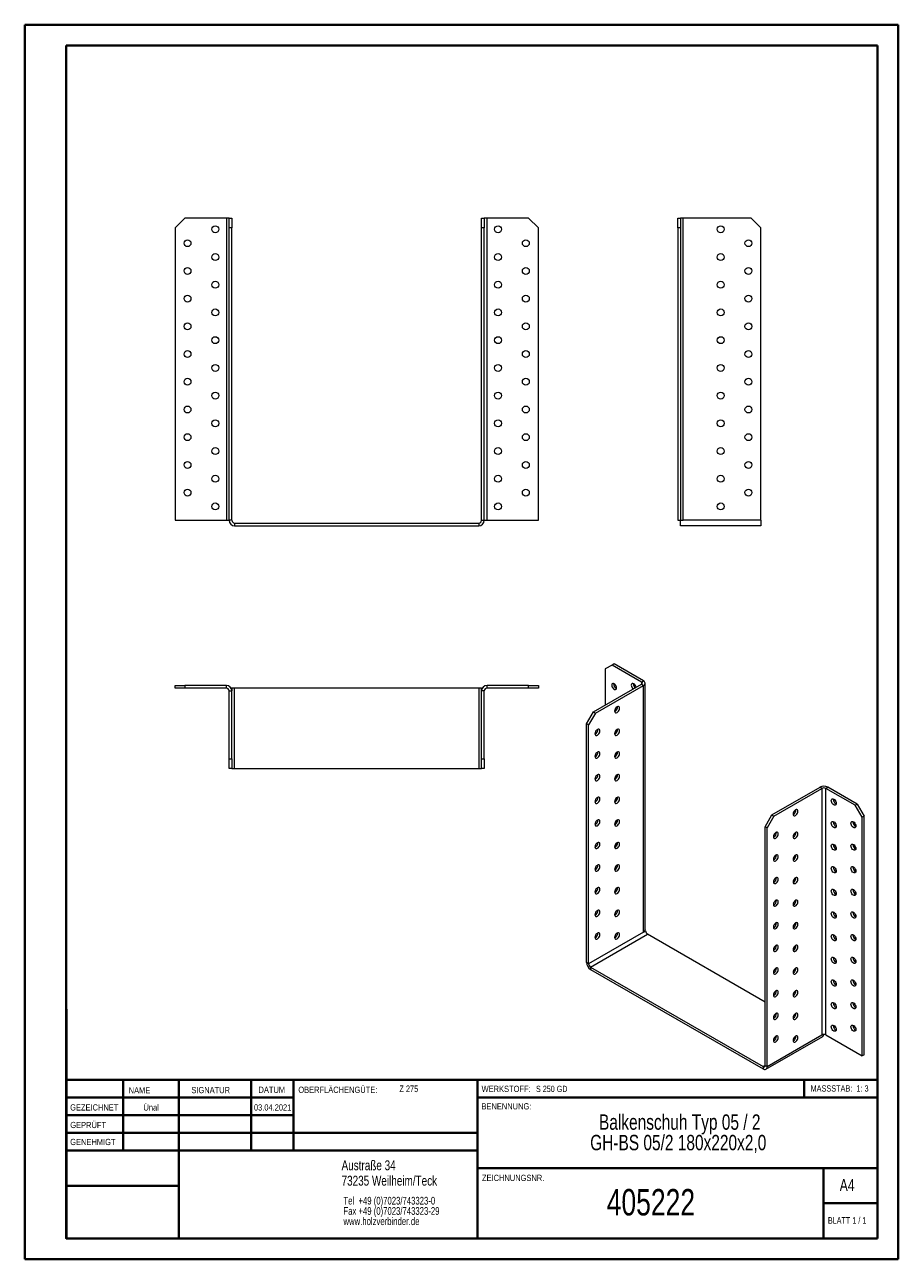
# Model space of a CAD drawing. Header units: millimetres. Extents: x 0 to 210, y 0 to 297.
import ezdxf

# ---------------------------------------------------------------- set-up
doc = ezdxf.new("R2010")
doc.units = ezdxf.units.MM
doc.styles.add('SLDTEXTSTYLE0', font='TXT', dxfattribs={"width": 0.75})
doc.styles.add('SLDTEXTSTYLE1', font='TXT', dxfattribs={"width": 0.681818})
doc.styles.add('SLDTEXTSTYLE2', font='TXT', dxfattribs={"width": 0.7})
doc.styles.add('SLDTEXTSTYLE3', font='TXT', dxfattribs={"width": 0.6875})

# ---------------------------------------------------------------- blocks, each defined once
blk = doc.blocks.new('SW_NOTE_0')
at = {"color": 0, "linetype": 'Continuous', "lineweight": 0, "char_height": 1.8521, "attachment_point": 1, "style": 'SLDTEXTSTYLE0'}
for s, insert in [('Tel  +49 (0)7023/743323-0', (0, 2.39)), ('Fax +49 (0)7023/743323-29', (0, -0.08)), ('www.holzverbinder.de', (0, -2.55))]:
    blk.add_mtext(s, dxfattribs=dict(at, insert=insert))
blk = doc.blocks.new('SW_NOTE_1')
at = {"color": 0, "linetype": 'Continuous', "lineweight": 0, "char_height": 3.7042, "attachment_point": 2, "style": 'SLDTEXTSTYLE0'}
for s, insert in [('Balkenschuh Typ 05 / 2', (26.74, 4.77)), ('GH-BS 05/2 180x220x2,0', (26.38, -0.16))]:
    blk.add_mtext(s, dxfattribs=dict(at, insert=insert))

msp = doc.modelspace()

# ---------------------------------------------------------------- linework, layer by layer
at = {"color": 7, "linetype": 'Continuous', "lineweight": 40}
for p, q in [((0.08, 0.21), (0.08, 297.21)), ((0.08, 297.21), (210.08, 297.21)), ((210.08, 0.21), (210.08, 297.21)), ((210.08, 292.21), (210.08, 297.21)), ((10.08, 292.21), (205.08, 292.21)), ((10.08, 5.21), (10.08, 292.21)), ((205.08, 5.21), (205.08, 292.21)), ((10.11, 60.37), (10.11, 5.12)), ((205.08, 43.37), (10.11, 43.37)), ((23.71, 43.37), (23.71, 26.37)), ((37.1, 43.37), (37.1, 5.12)), ((54.51, 43.37), (54.51, 26.37)), ((64.71, 26.37), (64.71, 43.37)), ((108.91, 43.37), (108.91, 5.12)), ((187.47, 39.12), (187.47, 43.37)), ((64.71, 39.1), (10.11, 39.1)), ((205.08, 39.12), (108.91, 39.12)), ((64.71, 34.87), (10.11, 34.87)), ((108.91, 30.62), (10.11, 30.62)), ((108.91, 26.37), (10.11, 26.37)), ((108.91, 22.12), (205.08, 22.12)), ((192.08, 5.21), (192.08, 22.21)), ((37.1, 17.87), (10.11, 17.87)), ((10.11, 13.71), (10.08, 13.71)), ((205.08, 13.71), (192.08, 13.71)), ((10.11, 9.46), (10.08, 9.46)), ((10.08, 5.21), (205.08, 5.21)), ((205.08, 5.21), (180.99, 5.21)), ((0.08, 0.21), (210.08, 0.21))]:
    msp.add_line(p, q, dxfattribs=at)
at = {"color": 7, "linetype": 'Continuous', "lineweight": 15}
for p, q in [((38.55, 250.65), (36.22, 248.32)), ((48.55, 250.65), (38.55, 250.65)), ((48.55, 250.65), (48.55, 177.99)), ((49.22, 250.65), (48.55, 250.65)), ((49.22, 250.65), (49.88, 250.65)), ((49.22, 248.32), (49.22, 250.65)), ((49.88, 250.65), (49.88, 248.32)), ((109.88, 250.65), (110.55, 250.65)), ((109.88, 248.32), (109.88, 250.65)), ((110.55, 250.65), (110.55, 248.32)), ((111.22, 250.65), (110.55, 250.65)), ((111.22, 177.99), (111.22, 250.65)), ((121.22, 250.65), (111.22, 250.65)), ((123.55, 248.32), (121.22, 250.65)), ((157.06, 250.65), (157.73, 250.65)), ((157.06, 248.32), (157.06, 250.65)), ((157.73, 250.65), (157.73, 248.32)), ((158.39, 250.65), (157.73, 250.65)), ((158.39, 177.99), (158.39, 250.65)), ((174.73, 250.65), (158.39, 250.65)), ((177.06, 248.32), (174.73, 250.65)), ((36.22, 248.32), (36.22, 177.99)), ((49.88, 248.32), (49.22, 248.32)), ((49.22, 177.99), (49.22, 248.32)), ((49.88, 177.99), (49.88, 248.32)), ((109.88, 177.99), (109.88, 248.32)), ((110.55, 248.32), (109.88, 248.32)), ((110.55, 177.99), (110.55, 248.32)), ((123.55, 177.99), (123.55, 248.32)), ((157.06, 248.32), (157.06, 177.99)), ((157.73, 248.32), (157.06, 248.32)), ((157.73, 248.32), (157.73, 177.99)), ((177.06, 177.99), (177.06, 248.32)), ((36.22, 177.99), (48.55, 177.99)), ((48.55, 177.99), (49.22, 177.99)), ((49.88, 177.99), (49.22, 177.99)), ((50.55, 177.32), (50.55, 176.65)), ((50.55, 177.32), (109.22, 177.32)), ((50.55, 176.65), (109.22, 176.65)), ((109.22, 177.32), (109.22, 176.65)), ((109.88, 177.99), (110.55, 177.99)), ((110.55, 177.99), (111.22, 177.99)), ((111.22, 177.99), (123.55, 177.99)), ((157.06, 177.99), (157.73, 177.99)), ((157.73, 177.99), (158.39, 177.99)), ((157.73, 176.65), (157.73, 177.99)), ((177.06, 176.65), (157.73, 176.65)), ((177.06, 177.99), (158.39, 177.99)), ((177.06, 177.99), (177.06, 176.65)), ((141.29, 143.17), (139.64, 142.22)), ((141.76, 143.45), (141.29, 143.17)), ((148.36, 139.09), (141.29, 143.17)), ((148.84, 139.37), (141.76, 143.45)), ((139.64, 142.22), (139.64, 133.51)), ((36.22, 137.6), (36.22, 138.27)), ((36.22, 138.27), (38.55, 138.27)), ((38.55, 137.6), (36.22, 137.6)), ((38.55, 138.27), (38.55, 137.6)), ((48.55, 138.27), (38.55, 138.27)), ((48.55, 137.6), (38.55, 137.6)), ((48.55, 137.6), (48.55, 138.27)), ((49.22, 136.94), (49.88, 136.94)), ((49.22, 120.6), (49.22, 136.94)), ((49.88, 137.6), (49.7, 137.6)), ((49.88, 137.6), (49.88, 136.94)), ((50.55, 137.6), (49.88, 137.6)), ((49.88, 120.6), (49.88, 136.94)), ((50.55, 118.27), (50.55, 137.6)), ((109.22, 137.6), (50.55, 137.6)), ((109.88, 137.6), (109.22, 137.6)), ((109.22, 137.6), (109.22, 118.27)), ((109.88, 137.6), (110.06, 137.6)), ((109.88, 136.94), (109.88, 137.6)), ((110.55, 136.94), (109.88, 136.94)), ((109.88, 120.6), (109.88, 136.94)), ((110.55, 120.6), (110.55, 136.94)), ((111.22, 137.6), (111.22, 138.27)), ((121.22, 138.27), (111.22, 138.27)), ((121.22, 137.6), (111.22, 137.6)), ((121.22, 137.6), (121.22, 138.27)), ((121.22, 138.27), (123.55, 138.27)), ((123.55, 137.6), (121.22, 137.6)), ((123.55, 138.27), (123.55, 137.6)), ((136.81, 131.88), (148.36, 138.55)), ((137.29, 131.61), (148.84, 138.28)), ((148.36, 139.09), (148.84, 139.37)), ((148.36, 139.09), (148.36, 138.55)), ((148.36, 138.55), (148.84, 138.28)), ((148.84, 78.94), (148.84, 138.28)), ((149.23, 79.49), (149.23, 138.82)), ((135.16, 129.02), (136.81, 131.88)), ((137.29, 131.61), (135.64, 128.75)), ((136.81, 131.88), (137.29, 131.61)), ((135.64, 128.75), (135.16, 129.02)), ((135.16, 71.59), (135.16, 129.02)), ((135.64, 71.32), (135.64, 128.75)), ((49.22, 120.6), (49.88, 120.6)), ((49.22, 118.27), (49.22, 120.6)), ((49.88, 120.6), (49.88, 118.27)), ((109.88, 120.6), (110.55, 120.6)), ((109.88, 118.27), (109.88, 120.6)), ((110.55, 120.6), (110.55, 118.27)), ((49.88, 118.27), (49.22, 118.27)), ((49.88, 118.27), (50.55, 118.27)), ((50.55, 118.27), (109.22, 118.27)), ((109.22, 118.27), (109.88, 118.27)), ((110.55, 118.27), (109.88, 118.27)), ((179.71, 107.12), (191.26, 113.78)), ((180.18, 106.84), (191.73, 113.51)), ((191.73, 113.51), (191.26, 113.78)), ((191.73, 113.51), (191.73, 54.18)), ((192.68, 113.51), (193.15, 113.78)), ((192.68, 54.18), (192.68, 113.51)), ((199.75, 109.43), (192.68, 113.51)), ((200.22, 109.7), (193.15, 113.78)), ((194.44, 110.86), (194.45, 110.98)), ((178.06, 104.26), (179.71, 107.12)), ((179.71, 107.12), (180.18, 106.84)), ((199.75, 109.43), (200.22, 109.7)), ((201.4, 106.57), (199.75, 109.43)), ((200.22, 109.7), (201.87, 106.84)), ((178.53, 103.99), (178.06, 104.26)), ((178.06, 46.83), (178.06, 104.26)), ((180.18, 106.84), (178.53, 103.99)), ((178.53, 46.56), (178.53, 103.99)), ((194.44, 105.41), (194.45, 105.53)), ((199.16, 105.42), (199.17, 105.53)), ((201.87, 106.84), (201.4, 106.57)), ((201.4, 49.14), (201.4, 106.57)), ((201.87, 49.41), (201.87, 106.84)), ((194.44, 99.97), (194.45, 100.09)), ((199.16, 99.97), (199.17, 100.09)), ((194.44, 94.53), (194.45, 94.65)), ((199.16, 94.53), (199.17, 94.65)), ((194.44, 89.08), (194.45, 89.2)), ((199.16, 89.08), (199.17, 89.2)), ((141.95, 83.46), (142.28, 83.27)), ((194.44, 83.64), (194.45, 83.76)), ((199.16, 83.64), (199.17, 83.76)), ((148.84, 78.94), (135.64, 71.32)), ((136.11, 70.5), (149.78, 78.4)), ((149.31, 79.21), (148.84, 78.94)), ((149.31, 79.21), (149.18, 79.29)), ((178.06, 62.07), (149.78, 78.4)), ((194.44, 78.2), (194.45, 78.32)), ((199.16, 78.2), (199.17, 78.32)), ((135.64, 71.32), (135.16, 71.59)), ((194.44, 72.75), (194.45, 72.87)), ((199.16, 72.75), (199.17, 72.87)), ((136.11, 70.5), (177.59, 46.56)), ((136.11, 70.5), (136.11, 69.96)), ((136.11, 69.96), (177.59, 46.01)), ((194.44, 67.31), (194.45, 67.43)), ((199.16, 67.31), (199.17, 67.43)), ((194.44, 61.87), (194.45, 61.98)), ((199.16, 61.87), (199.17, 61.99)), ((194.44, 56.42), (194.45, 56.54)), ((199.16, 56.42), (199.17, 56.54)), ((178.26, 45.95), (191.93, 53.84)), ((178.53, 46.56), (191.73, 54.18)), ((192.68, 54.18), (201.4, 49.14)), ((201.87, 49.41), (201.4, 49.14)), ((178.06, 46.83), (177.59, 46.56)), ((177.59, 46.56), (177.59, 46.01)), ((178.06, 46.83), (178.53, 46.56))]:
    msp.add_line(p, q, dxfattribs=at)
at = {"color": 7, "linetype": 'Continuous', "lineweight": 0}
for p, q in [((64.71, 39.12), (10.11, 39.12)), ((23.71, 5.21), (23.71, 5.12)), ((54.51, 5.21), (54.51, 5.12))]:
    msp.add_line(p, q, dxfattribs=at)
at = {"color": 7, "linetype": 'Continuous', "lineweight": 15, "flags": 128}
for points in [[(142.35, 137.66), (142.32, 137.89), (142.24, 138.13), (142.11, 138.35), (141.95, 138.55), (141.76, 138.68), (141.58, 138.76), (141.42, 138.75), (141.29, 138.68), (141.2, 138.54), (141.18, 138.34), (141.2, 138.12), (141.29, 137.88), (141.42, 137.65), (141.58, 137.46), (141.76, 137.32), (141.95, 137.25), (142.11, 137.25), (142.24, 137.33), (142.32, 137.47), (142.35, 137.66)], [(147.06, 137.79), (147.04, 137.89), (146.96, 138.13), (146.82, 138.35), (146.66, 138.55), (146.48, 138.68), (146.3, 138.76), (146.13, 138.75), (146, 138.68), (145.92, 138.54), (145.89, 138.34), (145.92, 138.12), (146, 137.88), (146.13, 137.65), (146.3, 137.46), (146.37, 137.4)], [(142.47, 133.11), (142.29, 132.97), (142.13, 132.78), (141.99, 132.55), (141.91, 132.31), (141.88, 132.09), (141.91, 131.89), (141.99, 131.75), (142.13, 131.67), (142.29, 131.67), (142.47, 131.74), (142.65, 131.88), (142.82, 132.07), (142.95, 132.3), (143.03, 132.54), (143.06, 132.77), (143.03, 132.96), (142.95, 133.1), (142.82, 133.18), (142.65, 133.18), (142.47, 133.11)], [(141.94, 132.41), (142.05, 132.29), (142.2, 132.17)], [(137.76, 127.66), (137.58, 127.52), (137.41, 127.33), (137.28, 127.11), (137.2, 126.87), (137.17, 126.64), (137.2, 126.45), (137.28, 126.31), (137.41, 126.23), (137.58, 126.23), (137.76, 126.3), (137.94, 126.44), (138.1, 126.63), (138.23, 126.86), (138.32, 127.1), (138.35, 127.32), (138.32, 127.52), (138.23, 127.66), (138.1, 127.73), (137.94, 127.73), (137.76, 127.66)], [(142.47, 127.66), (142.29, 127.52), (142.13, 127.33), (141.99, 127.11), (141.91, 126.87), (141.88, 126.64), (141.91, 126.45), (141.99, 126.31), (142.13, 126.23), (142.29, 126.23), (142.47, 126.3), (142.65, 126.44), (142.82, 126.63), (142.95, 126.86), (143.03, 127.09), (143.06, 127.32), (143.03, 127.52), (142.95, 127.66), (142.82, 127.73), (142.65, 127.73), (142.47, 127.66)], [(141.94, 126.97), (142.05, 126.85), (142.2, 126.73)], [(137.76, 122.22), (137.58, 122.08), (137.41, 121.89), (137.28, 121.66), (137.2, 121.43), (137.17, 121.2), (137.2, 121), (137.28, 120.86), (137.41, 120.79), (137.58, 120.79), (137.76, 120.86), (137.94, 121), (138.1, 121.19), (138.23, 121.41), (138.32, 121.65), (138.35, 121.88), (138.32, 122.07), (138.23, 122.21), (138.1, 122.29), (137.94, 122.29), (137.76, 122.22)], [(142.47, 122.22), (142.29, 122.08), (142.13, 121.89), (141.99, 121.66), (141.91, 121.42), (141.88, 121.2), (141.91, 121), (141.99, 120.86), (142.13, 120.79), (142.29, 120.79), (142.47, 120.86), (142.65, 121), (142.82, 121.19), (142.95, 121.41), (143.03, 121.65), (143.06, 121.88), (143.03, 122.07), (142.95, 122.21), (142.82, 122.29), (142.65, 122.29), (142.47, 122.22)], [(141.94, 121.53), (142.05, 121.4), (142.2, 121.29)], [(137.76, 116.78), (137.58, 116.64), (137.41, 116.45), (137.28, 116.22), (137.2, 115.98), (137.17, 115.75), (137.2, 115.56), (137.28, 115.42), (137.41, 115.34), (137.58, 115.34), (137.76, 115.41), (137.94, 115.55), (138.1, 115.74), (138.23, 115.97), (138.32, 116.21), (138.35, 116.44), (138.32, 116.63), (138.23, 116.77), (138.1, 116.85), (137.94, 116.85), (137.76, 116.78)], [(142.47, 116.77), (142.29, 116.64), (142.13, 116.44), (141.99, 116.22), (141.91, 115.98), (141.88, 115.75), (141.91, 115.56), (141.99, 115.42), (142.13, 115.34), (142.29, 115.34), (142.47, 115.41), (142.65, 115.55), (142.82, 115.74), (142.95, 115.97), (143.03, 116.21), (143.06, 116.43), (143.03, 116.63), (142.95, 116.77), (142.82, 116.84), (142.65, 116.85), (142.47, 116.77)], [(141.94, 116.08), (142.05, 115.96), (142.2, 115.84)], [(137.76, 111.33), (137.58, 111.19), (137.41, 111), (137.28, 110.78), (137.2, 110.54), (137.17, 110.31), (137.2, 110.12), (137.28, 109.98), (137.41, 109.9), (137.58, 109.9), (137.76, 109.97), (137.94, 110.11), (138.1, 110.3), (138.23, 110.53), (138.32, 110.76), (138.35, 110.99), (138.32, 111.19), (138.23, 111.33), (138.1, 111.4), (137.94, 111.4), (137.76, 111.33)], [(142.47, 111.33), (142.29, 111.19), (142.13, 111), (141.99, 110.78), (141.91, 110.54), (141.88, 110.31), (141.91, 110.12), (141.99, 109.98), (142.13, 109.9), (142.29, 109.9), (142.47, 109.97), (142.65, 110.11), (142.82, 110.3), (142.95, 110.53), (143.03, 110.76), (143.06, 110.99), (143.03, 111.18), (142.95, 111.33), (142.82, 111.4), (142.65, 111.4), (142.47, 111.33)], [(141.94, 110.64), (142.05, 110.52), (142.2, 110.4)], [(193.97, 110.59), (194, 110.78), (194.09, 110.92), (194.22, 111), (194.38, 111), (194.56, 110.93), (194.74, 110.79), (194.91, 110.6), (195.04, 110.37), (195.12, 110.13), (195.15, 109.91), (195.12, 109.71), (195.04, 109.57), (194.91, 109.5), (194.74, 109.49), (194.56, 109.57), (194.38, 109.7), (194.22, 109.9), (194.09, 110.12), (194, 110.36), (193.97, 110.59)], [(185.37, 108.34), (185.19, 108.2), (185.02, 108.01), (184.89, 107.79), (184.81, 107.55), (184.78, 107.32), (184.81, 107.13), (184.89, 106.99), (185.02, 106.91), (185.19, 106.91), (185.37, 106.98), (185.55, 107.12), (185.72, 107.31), (185.85, 107.54), (185.93, 107.77), (185.96, 108), (185.93, 108.19), (185.85, 108.34), (185.72, 108.41), (185.55, 108.41), (185.37, 108.34)], [(137.76, 105.89), (137.58, 105.75), (137.41, 105.56), (137.28, 105.33), (137.2, 105.09), (137.17, 104.87), (137.2, 104.67), (137.28, 104.53), (137.41, 104.46), (137.58, 104.46), (137.76, 104.53), (137.94, 104.67), (138.1, 104.86), (138.23, 105.08), (138.32, 105.32), (138.35, 105.55), (138.32, 105.74), (138.23, 105.88), (138.1, 105.96), (137.94, 105.96), (137.76, 105.89)], [(142.47, 105.89), (142.29, 105.75), (142.13, 105.56), (141.99, 105.33), (141.91, 105.09), (141.88, 104.87), (141.91, 104.67), (141.99, 104.53), (142.13, 104.46), (142.29, 104.45), (142.47, 104.53), (142.65, 104.67), (142.82, 104.86), (142.95, 105.08), (143.03, 105.32), (143.06, 105.55), (143.03, 105.74), (142.95, 105.88), (142.82, 105.96), (142.65, 105.96), (142.47, 105.89)], [(141.94, 105.2), (142.05, 105.07), (142.2, 104.96)], [(193.97, 105.14), (194, 105.34), (194.09, 105.48), (194.22, 105.55), (194.38, 105.55), (194.56, 105.48), (194.74, 105.34), (194.91, 105.15), (195.04, 104.93), (195.12, 104.69), (195.15, 104.46), (195.12, 104.27), (195.04, 104.13), (194.91, 104.05), (194.74, 104.05), (194.56, 104.12), (194.38, 104.26), (194.22, 104.45), (194.09, 104.68), (194, 104.92), (193.97, 105.14)], [(198.69, 105.14), (198.72, 105.34), (198.8, 105.48), (198.93, 105.55), (199.09, 105.56), (199.28, 105.48), (199.46, 105.35), (199.62, 105.15), (199.75, 104.93), (199.84, 104.69), (199.87, 104.46), (199.84, 104.27), (199.75, 104.13), (199.62, 104.05), (199.46, 104.05), (199.28, 104.12), (199.09, 104.26), (198.93, 104.45), (198.8, 104.68), (198.72, 104.92), (198.69, 105.14)], [(180.66, 102.9), (180.47, 102.76), (180.31, 102.57), (180.18, 102.34), (180.09, 102.1), (180.07, 101.88), (180.09, 101.68), (180.18, 101.54), (180.31, 101.47), (180.47, 101.47), (180.66, 101.54), (180.84, 101.68), (181, 101.87), (181.13, 102.09), (181.22, 102.33), (181.24, 102.56), (181.22, 102.75), (181.13, 102.89), (181, 102.97), (180.84, 102.97), (180.66, 102.9)], [(185.37, 102.9), (185.19, 102.76), (185.02, 102.57), (184.89, 102.34), (184.81, 102.1), (184.78, 101.88), (184.81, 101.68), (184.89, 101.54), (185.02, 101.47), (185.19, 101.46), (185.37, 101.54), (185.55, 101.68), (185.72, 101.87), (185.85, 102.09), (185.93, 102.33), (185.96, 102.56), (185.93, 102.75), (185.85, 102.89), (185.72, 102.97), (185.55, 102.97), (185.37, 102.9)], [(137.76, 100.44), (137.58, 100.31), (137.41, 100.11), (137.28, 99.89), (137.2, 99.65), (137.17, 99.42), (137.2, 99.23), (137.28, 99.09), (137.41, 99.01), (137.58, 99.01), (137.76, 99.08), (137.94, 99.22), (138.1, 99.41), (138.23, 99.64), (138.32, 99.88), (138.35, 100.1), (138.32, 100.3), (138.23, 100.44), (138.1, 100.51), (137.94, 100.52), (137.76, 100.44)], [(142.47, 100.44), (142.29, 100.31), (142.13, 100.11), (141.99, 99.89), (141.91, 99.65), (141.88, 99.42), (141.91, 99.23), (141.99, 99.09), (142.13, 99.01), (142.29, 99.01), (142.47, 99.08), (142.65, 99.22), (142.82, 99.41), (142.95, 99.64), (143.03, 99.88), (143.06, 100.1), (143.03, 100.3), (142.95, 100.44), (142.82, 100.51), (142.65, 100.52), (142.47, 100.44)], [(141.94, 99.75), (142.05, 99.63), (142.2, 99.51)], [(193.97, 99.7), (194, 99.89), (194.09, 100.03), (194.22, 100.11), (194.38, 100.11), (194.56, 100.04), (194.74, 99.9), (194.91, 99.71), (195.04, 99.48), (195.12, 99.25), (195.15, 99.02), (195.12, 98.83), (195.04, 98.68), (194.91, 98.61), (194.74, 98.61), (194.56, 98.68), (194.38, 98.82), (194.22, 99.01), (194.09, 99.23), (194, 99.47), (193.97, 99.7)], [(198.69, 99.7), (198.72, 99.89), (198.8, 100.03), (198.93, 100.11), (199.09, 100.11), (199.28, 100.04), (199.46, 99.9), (199.62, 99.71), (199.75, 99.48), (199.84, 99.25), (199.87, 99.02), (199.84, 98.83), (199.75, 98.68), (199.62, 98.61), (199.46, 98.61), (199.28, 98.68), (199.09, 98.82), (198.93, 99.01), (198.8, 99.23), (198.72, 99.47), (198.69, 99.7)], [(137.76, 95), (137.58, 94.86), (137.41, 94.67), (137.28, 94.45), (137.2, 94.21), (137.17, 93.98), (137.2, 93.79), (137.28, 93.65), (137.41, 93.57), (137.58, 93.57), (137.76, 93.64), (137.94, 93.78), (138.1, 93.97), (138.23, 94.2), (138.32, 94.43), (138.35, 94.66), (138.32, 94.85), (138.23, 95), (138.1, 95.07), (137.94, 95.07), (137.76, 95)], [(142.47, 95), (142.29, 94.86), (142.13, 94.67), (141.99, 94.44), (141.91, 94.21), (141.88, 93.98), (141.91, 93.79), (141.99, 93.64), (142.13, 93.57), (142.29, 93.57), (142.47, 93.64), (142.65, 93.78), (142.82, 93.97), (142.95, 94.2), (143.03, 94.43), (143.06, 94.66), (143.03, 94.85), (142.95, 95), (142.82, 95.07), (142.65, 95.07), (142.47, 95)], [(180.66, 97.45), (180.47, 97.32), (180.31, 97.12), (180.18, 96.9), (180.09, 96.66), (180.07, 96.43), (180.09, 96.24), (180.18, 96.1), (180.31, 96.02), (180.47, 96.02), (180.66, 96.09), (180.84, 96.23), (181, 96.42), (181.13, 96.65), (181.22, 96.89), (181.24, 97.11), (181.22, 97.31), (181.13, 97.45), (181, 97.52), (180.84, 97.53), (180.66, 97.45)], [(185.37, 97.45), (185.19, 97.32), (185.02, 97.12), (184.89, 96.9), (184.81, 96.66), (184.78, 96.43), (184.81, 96.24), (184.89, 96.1), (185.02, 96.02), (185.19, 96.02), (185.37, 96.09), (185.55, 96.23), (185.72, 96.42), (185.85, 96.65), (185.93, 96.89), (185.96, 97.11), (185.93, 97.31), (185.85, 97.45), (185.72, 97.52), (185.55, 97.53), (185.37, 97.45)], [(141.94, 94.31), (142.05, 94.18), (142.2, 94.07)], [(180.66, 92.01), (180.47, 91.87), (180.31, 91.68), (180.18, 91.46), (180.09, 91.22), (180.07, 90.99), (180.09, 90.8), (180.18, 90.66), (180.31, 90.58), (180.47, 90.58), (180.66, 90.65), (180.84, 90.79), (181, 90.98), (181.13, 91.21), (181.22, 91.44), (181.24, 91.67), (181.22, 91.86), (181.13, 92.01), (181, 92.08), (180.84, 92.08), (180.66, 92.01)], [(185.37, 92.01), (185.19, 91.87), (185.02, 91.68), (184.89, 91.45), (184.81, 91.22), (184.78, 90.99), (184.81, 90.8), (184.89, 90.65), (185.02, 90.58), (185.19, 90.58), (185.37, 90.65), (185.55, 90.79), (185.72, 90.98), (185.85, 91.21), (185.93, 91.44), (185.96, 91.67), (185.93, 91.86), (185.85, 92.01), (185.72, 92.08), (185.55, 92.08), (185.37, 92.01)], [(193.97, 94.26), (194, 94.45), (194.09, 94.59), (194.22, 94.67), (194.38, 94.67), (194.56, 94.6), (194.74, 94.46), (194.91, 94.27), (195.04, 94.04), (195.12, 93.8), (195.15, 93.58), (195.12, 93.38), (195.04, 93.24), (194.91, 93.16), (194.74, 93.16), (194.56, 93.23), (194.38, 93.37), (194.22, 93.56), (194.09, 93.79), (194, 94.03), (193.97, 94.26)], [(198.69, 94.26), (198.72, 94.45), (198.8, 94.59), (198.93, 94.67), (199.09, 94.67), (199.28, 94.6), (199.46, 94.46), (199.62, 94.27), (199.75, 94.04), (199.84, 93.8), (199.87, 93.58), (199.84, 93.38), (199.75, 93.24), (199.62, 93.17), (199.46, 93.16), (199.28, 93.24), (199.09, 93.37), (198.93, 93.57), (198.8, 93.79), (198.72, 94.03), (198.69, 94.26)], [(137.76, 89.56), (137.58, 89.42), (137.41, 89.23), (137.28, 89), (137.2, 88.76), (137.17, 88.54), (137.2, 88.34), (137.28, 88.2), (137.41, 88.13), (137.58, 88.12), (137.76, 88.2), (137.94, 88.33), (138.1, 88.53), (138.23, 88.75), (138.32, 88.99), (138.35, 89.22), (138.32, 89.41), (138.23, 89.55), (138.1, 89.63), (137.94, 89.63), (137.76, 89.56)], [(142.47, 89.56), (142.29, 89.42), (142.13, 89.23), (141.99, 89), (141.91, 88.76), (141.88, 88.54), (141.91, 88.34), (141.99, 88.2), (142.13, 88.13), (142.29, 88.12), (142.47, 88.2), (142.65, 88.33), (142.82, 88.53), (142.95, 88.75), (143.03, 88.99), (143.06, 89.22), (143.03, 89.41), (142.95, 89.55), (142.82, 89.63), (142.65, 89.63), (142.47, 89.56)], [(193.97, 88.81), (194, 89.01), (194.09, 89.15), (194.22, 89.22), (194.38, 89.22), (194.56, 89.15), (194.74, 89.01), (194.91, 88.82), (195.04, 88.6), (195.12, 88.36), (195.15, 88.13), (195.12, 87.94), (195.04, 87.8), (194.91, 87.72), (194.74, 87.72), (194.56, 87.79), (194.38, 87.93), (194.22, 88.12), (194.09, 88.35), (194, 88.58), (193.97, 88.81)], [(198.69, 88.81), (198.72, 89.01), (198.8, 89.15), (198.93, 89.22), (199.09, 89.22), (199.28, 89.15), (199.46, 89.01), (199.62, 88.82), (199.75, 88.6), (199.84, 88.36), (199.87, 88.13), (199.84, 87.94), (199.75, 87.8), (199.62, 87.72), (199.46, 87.72), (199.28, 87.79), (199.09, 87.93), (198.93, 88.12), (198.8, 88.35), (198.72, 88.59), (198.69, 88.81)], [(141.94, 88.86), (142.05, 88.74), (142.2, 88.62)], [(180.66, 86.57), (180.47, 86.43), (180.31, 86.24), (180.18, 86.01), (180.09, 85.77), (180.07, 85.55), (180.09, 85.35), (180.18, 85.21), (180.31, 85.14), (180.47, 85.13), (180.66, 85.21), (180.84, 85.34), (181, 85.54), (181.13, 85.76), (181.22, 86), (181.24, 86.23), (181.22, 86.42), (181.13, 86.56), (181, 86.64), (180.84, 86.64), (180.66, 86.57)], [(185.37, 86.57), (185.19, 86.43), (185.02, 86.24), (184.89, 86.01), (184.81, 85.77), (184.78, 85.55), (184.81, 85.35), (184.89, 85.21), (185.02, 85.14), (185.19, 85.13), (185.37, 85.21), (185.55, 85.34), (185.72, 85.54), (185.85, 85.76), (185.93, 86), (185.96, 86.23), (185.93, 86.42), (185.85, 86.56), (185.72, 86.64), (185.55, 86.64), (185.37, 86.57)], [(137.76, 84.11), (137.58, 83.98), (137.41, 83.78), (137.28, 83.56), (137.2, 83.32), (137.17, 83.09), (137.2, 82.9), (137.28, 82.76), (137.41, 82.68), (137.58, 82.68), (137.76, 82.75), (137.94, 82.89), (138.1, 83.08), (138.23, 83.31), (138.32, 83.55), (138.35, 83.77), (138.32, 83.97), (138.23, 84.11), (138.1, 84.18), (137.94, 84.19), (137.76, 84.11)], [(142.47, 84.11), (142.29, 83.97), (142.13, 83.78), (141.99, 83.56), (141.91, 83.32), (141.88, 83.09), (141.91, 82.9), (141.99, 82.76), (142.13, 82.68), (142.29, 82.68), (142.47, 82.75), (142.65, 82.89), (142.82, 83.08), (142.95, 83.31), (143.03, 83.55), (143.06, 83.77), (143.03, 83.97), (142.95, 84.11), (142.82, 84.18), (142.65, 84.19), (142.47, 84.11)], [(193.97, 83.37), (194, 83.56), (194.09, 83.7), (194.22, 83.78), (194.38, 83.78), (194.56, 83.71), (194.74, 83.57), (194.91, 83.38), (195.04, 83.15), (195.12, 82.91), (195.15, 82.69), (195.12, 82.49), (195.04, 82.35), (194.91, 82.28), (194.74, 82.28), (194.56, 82.35), (194.38, 82.49), (194.22, 82.68), (194.09, 82.9), (194, 83.14), (193.97, 83.37)], [(198.69, 83.37), (198.72, 83.56), (198.8, 83.7), (198.93, 83.78), (199.09, 83.78), (199.28, 83.71), (199.46, 83.57), (199.62, 83.38), (199.75, 83.15), (199.84, 82.92), (199.87, 82.69), (199.84, 82.49), (199.75, 82.35), (199.62, 82.28), (199.46, 82.28), (199.28, 82.35), (199.09, 82.49), (198.93, 82.68), (198.8, 82.9), (198.72, 83.14), (198.69, 83.37)], [(180.66, 81.12), (180.47, 80.99), (180.31, 80.79), (180.18, 80.57), (180.09, 80.33), (180.07, 80.1), (180.09, 79.91), (180.18, 79.77), (180.31, 79.69), (180.47, 79.69), (180.66, 79.76), (180.84, 79.9), (181, 80.09), (181.13, 80.32), (181.22, 80.56), (181.24, 80.78), (181.22, 80.98), (181.13, 81.12), (181, 81.19), (180.84, 81.2), (180.66, 81.12)], [(185.37, 81.12), (185.19, 80.98), (185.02, 80.79), (184.89, 80.57), (184.81, 80.33), (184.78, 80.1), (184.81, 79.91), (184.89, 79.77), (185.02, 79.69), (185.19, 79.69), (185.37, 79.76), (185.55, 79.9), (185.72, 80.09), (185.85, 80.32), (185.93, 80.56), (185.96, 80.78), (185.93, 80.98), (185.85, 81.12), (185.72, 81.19), (185.55, 81.2), (185.37, 81.12)], [(137.76, 78.67), (137.58, 78.53), (137.41, 78.34), (137.28, 78.11), (137.2, 77.88), (137.17, 77.65), (137.2, 77.46), (137.28, 77.31), (137.41, 77.24), (137.58, 77.24), (137.76, 77.31), (137.94, 77.45), (138.1, 77.64), (138.23, 77.86), (138.32, 78.1), (138.35, 78.33), (138.32, 78.52), (138.23, 78.66), (138.1, 78.74), (137.94, 78.74), (137.76, 78.67)], [(142.47, 78.67), (142.29, 78.53), (142.13, 78.34), (141.99, 78.11), (141.91, 77.88), (141.88, 77.65), (141.91, 77.46), (141.99, 77.31), (142.13, 77.24), (142.29, 77.24), (142.47, 77.31), (142.65, 77.45), (142.82, 77.64), (142.95, 77.86), (143.03, 78.1), (143.06, 78.33), (143.03, 78.52), (142.95, 78.66), (142.82, 78.74), (142.65, 78.74), (142.47, 78.67)], [(149.23, 79.49), (149.21, 79.39), (149.18, 79.29)], [(193.97, 77.92), (194, 78.12), (194.09, 78.26), (194.22, 78.33), (194.38, 78.34), (194.56, 78.26), (194.74, 78.13), (194.91, 77.94), (195.04, 77.71), (195.12, 77.47), (195.15, 77.24), (195.12, 77.05), (195.04, 76.91), (194.91, 76.83), (194.74, 76.83), (194.56, 76.9), (194.38, 77.04), (194.22, 77.23), (194.09, 77.46), (194, 77.7), (193.97, 77.92)], [(198.69, 77.93), (198.72, 78.12), (198.8, 78.26), (198.93, 78.34), (199.09, 78.34), (199.28, 78.27), (199.46, 78.13), (199.62, 77.94), (199.75, 77.71), (199.84, 77.47), (199.87, 77.24), (199.84, 77.05), (199.75, 76.91), (199.62, 76.83), (199.46, 76.83), (199.28, 76.9), (199.09, 77.04), (198.93, 77.23), (198.8, 77.46), (198.72, 77.7), (198.69, 77.93)], [(180.66, 75.68), (180.47, 75.54), (180.31, 75.35), (180.18, 75.12), (180.09, 74.89), (180.07, 74.66), (180.09, 74.47), (180.18, 74.32), (180.31, 74.25), (180.47, 74.25), (180.66, 74.32), (180.84, 74.46), (181, 74.65), (181.13, 74.87), (181.22, 75.11), (181.24, 75.34), (181.22, 75.53), (181.13, 75.67), (181, 75.75), (180.84, 75.75), (180.66, 75.68)], [(185.37, 75.68), (185.19, 75.54), (185.02, 75.35), (184.89, 75.12), (184.81, 74.89), (184.78, 74.66), (184.81, 74.47), (184.89, 74.32), (185.02, 74.25), (185.19, 74.25), (185.37, 74.32), (185.55, 74.46), (185.72, 74.65), (185.85, 74.87), (185.93, 75.11), (185.96, 75.34), (185.93, 75.53), (185.85, 75.67), (185.72, 75.75), (185.55, 75.75), (185.37, 75.68)], [(193.97, 72.48), (194, 72.67), (194.09, 72.82), (194.22, 72.89), (194.38, 72.89), (194.56, 72.82), (194.74, 72.68), (194.91, 72.49), (195.04, 72.27), (195.12, 72.03), (195.15, 71.8), (195.12, 71.61), (195.04, 71.47), (194.91, 71.39), (194.74, 71.39), (194.56, 71.46), (194.38, 71.6), (194.22, 71.79), (194.09, 72.02), (194, 72.25), (193.97, 72.48)], [(198.69, 72.48), (198.72, 72.68), (198.8, 72.82), (198.93, 72.89), (199.09, 72.89), (199.28, 72.82), (199.46, 72.68), (199.62, 72.49), (199.75, 72.27), (199.84, 72.03), (199.87, 71.8), (199.84, 71.61), (199.75, 71.47), (199.62, 71.39), (199.46, 71.39), (199.28, 71.46), (199.09, 71.6), (198.93, 71.79), (198.8, 72.02), (198.72, 72.25), (198.69, 72.48)], [(180.66, 70.24), (180.47, 70.1), (180.31, 69.91), (180.18, 69.68), (180.09, 69.44), (180.07, 69.22), (180.09, 69.02), (180.18, 68.88), (180.31, 68.81), (180.47, 68.8), (180.66, 68.88), (180.84, 69.01), (181, 69.21), (181.13, 69.43), (181.22, 69.67), (181.24, 69.9), (181.22, 70.09), (181.13, 70.23), (181, 70.31), (180.84, 70.31), (180.66, 70.24)], [(185.37, 70.24), (185.19, 70.1), (185.02, 69.91), (184.89, 69.68), (184.81, 69.44), (184.78, 69.22), (184.81, 69.02), (184.89, 68.88), (185.02, 68.81), (185.19, 68.8), (185.37, 68.88), (185.55, 69.01), (185.72, 69.21), (185.85, 69.43), (185.93, 69.67), (185.96, 69.9), (185.93, 70.09), (185.85, 70.23), (185.72, 70.31), (185.55, 70.31), (185.37, 70.24)], [(193.97, 67.04), (194, 67.23), (194.09, 67.37), (194.22, 67.45), (194.38, 67.45), (194.56, 67.38), (194.74, 67.24), (194.91, 67.05), (195.04, 66.82), (195.12, 66.58), (195.15, 66.36), (195.12, 66.16), (195.04, 66.02), (194.91, 65.95), (194.74, 65.95), (194.56, 66.02), (194.38, 66.16), (194.22, 66.35), (194.09, 66.57), (194, 66.81), (193.97, 67.04)], [(198.69, 67.04), (198.72, 67.23), (198.8, 67.37), (198.93, 67.45), (199.09, 67.45), (199.28, 67.38), (199.46, 67.24), (199.62, 67.05), (199.75, 66.82), (199.84, 66.58), (199.87, 66.36), (199.84, 66.16), (199.75, 66.02), (199.62, 65.95), (199.46, 65.95), (199.28, 66.02), (199.09, 66.16), (198.93, 66.35), (198.8, 66.57), (198.72, 66.81), (198.69, 67.04)], [(180.66, 64.79), (180.47, 64.65), (180.31, 64.46), (180.18, 64.24), (180.09, 64), (180.07, 63.77), (180.09, 63.58), (180.18, 63.44), (180.31, 63.36), (180.47, 63.36), (180.66, 63.43), (180.84, 63.57), (181, 63.76), (181.13, 63.99), (181.22, 64.23), (181.24, 64.45), (181.22, 64.65), (181.13, 64.79), (181, 64.86), (180.84, 64.86), (180.66, 64.79)], [(185.37, 64.79), (185.19, 64.65), (185.02, 64.46), (184.89, 64.24), (184.81, 64), (184.78, 63.77), (184.81, 63.58), (184.89, 63.44), (185.02, 63.36), (185.19, 63.36), (185.37, 63.43), (185.55, 63.57), (185.72, 63.76), (185.85, 63.99), (185.93, 64.23), (185.96, 64.45), (185.93, 64.65), (185.85, 64.79), (185.72, 64.86), (185.55, 64.86), (185.37, 64.79)], [(180.66, 59.35), (180.47, 59.21), (180.31, 59.02), (180.18, 58.79), (180.09, 58.56), (180.07, 58.33), (180.09, 58.14), (180.18, 57.99), (180.31, 57.92), (180.47, 57.92), (180.66, 57.99), (180.84, 58.13), (181, 58.32), (181.13, 58.54), (181.22, 58.78), (181.24, 59.01), (181.22, 59.2), (181.13, 59.34), (181, 59.42), (180.84, 59.42), (180.66, 59.35)], [(185.37, 59.35), (185.19, 59.21), (185.02, 59.02), (184.89, 58.79), (184.81, 58.56), (184.78, 58.33), (184.81, 58.13), (184.89, 57.99), (185.02, 57.92), (185.19, 57.92), (185.37, 57.99), (185.55, 58.13), (185.72, 58.32), (185.85, 58.54), (185.93, 58.78), (185.96, 59.01), (185.93, 59.2), (185.85, 59.34), (185.72, 59.42), (185.55, 59.42), (185.37, 59.35)], [(193.97, 61.59), (194, 61.79), (194.09, 61.93), (194.22, 62), (194.38, 62.01), (194.56, 61.93), (194.74, 61.8), (194.91, 61.6), (195.04, 61.38), (195.12, 61.14), (195.15, 60.91), (195.12, 60.72), (195.04, 60.58), (194.91, 60.5), (194.74, 60.5), (194.56, 60.57), (194.38, 60.71), (194.22, 60.9), (194.09, 61.13), (194, 61.37), (193.97, 61.59)], [(198.69, 61.59), (198.72, 61.79), (198.8, 61.93), (198.93, 62), (199.09, 62.01), (199.28, 61.93), (199.46, 61.8), (199.62, 61.6), (199.75, 61.38), (199.84, 61.14), (199.87, 60.91), (199.84, 60.72), (199.75, 60.58), (199.62, 60.5), (199.46, 60.5), (199.28, 60.57), (199.09, 60.71), (198.93, 60.9), (198.8, 61.13), (198.72, 61.37), (198.69, 61.59)], [(193.97, 56.15), (194, 56.34), (194.09, 56.49), (194.22, 56.56), (194.38, 56.56), (194.56, 56.49), (194.74, 56.35), (194.91, 56.16), (195.04, 55.93), (195.12, 55.7), (195.15, 55.47), (195.12, 55.28), (195.04, 55.13), (194.91, 55.06), (194.74, 55.06), (194.56, 55.13), (194.38, 55.27), (194.22, 55.46), (194.09, 55.69), (194, 55.92), (193.97, 56.15)], [(198.69, 56.15), (198.72, 56.34), (198.8, 56.49), (198.93, 56.56), (199.09, 56.56), (199.28, 56.49), (199.46, 56.35), (199.62, 56.16), (199.75, 55.94), (199.84, 55.7), (199.87, 55.47), (199.84, 55.28), (199.75, 55.14), (199.62, 55.06), (199.46, 55.06), (199.28, 55.13), (199.09, 55.27), (198.93, 55.46), (198.8, 55.69), (198.72, 55.92), (198.69, 56.15)], [(180.66, 53.91), (180.47, 53.77), (180.31, 53.58), (180.18, 53.35), (180.09, 53.11), (180.07, 52.89), (180.09, 52.69), (180.18, 52.55), (180.31, 52.47), (180.47, 52.47), (180.66, 52.54), (180.84, 52.68), (181, 52.87), (181.13, 53.1), (181.22, 53.34), (181.24, 53.57), (181.22, 53.76), (181.13, 53.9), (181, 53.98), (180.84, 53.98), (180.66, 53.91)], [(185.37, 53.91), (185.19, 53.77), (185.02, 53.58), (184.89, 53.35), (184.81, 53.11), (184.78, 52.88), (184.81, 52.69), (184.89, 52.55), (185.02, 52.47), (185.19, 52.47), (185.37, 52.54), (185.55, 52.68), (185.72, 52.87), (185.85, 53.1), (185.93, 53.34), (185.96, 53.56), (185.93, 53.76), (185.85, 53.9), (185.72, 53.98), (185.55, 53.98), (185.37, 53.91)]]:
    msp.add_lwpolyline(points, dxfattribs=at)
at = {"color": 7, "linetype": 'Continuous', "lineweight": 15}
for centre in [(45.88, 247.99), (113.88, 247.99), (167.39, 247.99), (39.22, 244.65), (120.55, 244.65), (174.06, 244.65), (45.88, 241.32), (113.88, 241.32), (167.39, 241.32), (39.22, 237.99), (120.55, 237.99), (174.06, 237.99), (45.88, 234.65), (113.88, 234.65), (167.39, 234.65), (39.22, 231.32), (120.55, 231.32), (174.06, 231.32), (45.88, 227.99), (113.88, 227.99), (167.39, 227.99), (39.22, 224.65), (120.55, 224.65), (174.06, 224.65), (45.88, 221.32), (113.88, 221.32), (167.39, 221.32), (39.22, 217.99), (120.55, 217.99), (174.06, 217.99), (45.88, 214.65), (113.88, 214.65), (167.39, 214.65), (39.22, 211.32), (120.55, 211.32), (174.06, 211.32), (45.88, 207.99), (113.88, 207.99), (167.39, 207.99), (39.22, 204.65), (120.55, 204.65), (174.06, 204.65), (45.88, 201.32), (113.88, 201.32), (167.39, 201.32), (39.22, 197.99), (120.55, 197.99), (174.06, 197.99), (45.88, 194.65), (113.88, 194.65), (167.39, 194.65), (39.22, 191.32), (120.55, 191.32), (174.06, 191.32), (45.88, 187.99), (113.88, 187.99), (167.39, 187.99), (39.22, 184.65), (120.55, 184.65), (174.06, 184.65), (45.88, 181.32), (113.88, 181.32), (167.39, 181.32)]:
    msp.add_circle(centre, 0.833, dxfattribs=at)
for centre, radius, start, end in [((50.55, 177.99), 1.33, 180, 270), ((50.55, 177.99), 0.667, 180, 270), ((109.22, 177.99), 1.33, 270, 0), ((109.22, 177.99), 0.667, 270, 0), ((48.55, 136.94), 1.33, 0, 90), ((48.55, 136.94), 0.667, 0, 90), ((111.22, 136.94), 1.33, 90, 180), ((111.22, 136.94), 0.667, 90, 180), ((142.83, 138.62), 1.18, 174.37, 245.6246), ((147.58, 138.63), 1.21, 175.1521, 232.5484), ((148.26, 138.82), 0.291, 290.7834, 69.2166), ((148.63, 138.82), 0.582, 290.7834, 69.2166), ((141.41, 133.04), 1.18, 294.3757, 5.6297), ((141.06, 132.14), 1.3, 8.8866, 31.9018), ((136.69, 127.6), 1.18, 294.3757, 5.6297), ((141.41, 127.6), 1.18, 294.3757, 5.6297), ((141.06, 126.7), 1.3, 8.8866, 31.9018), ((136.69, 122.15), 1.18, 294.3757, 5.6297), ((141.41, 122.15), 1.18, 294.3757, 5.6297), ((141.06, 121.26), 1.3, 8.8866, 31.9018), ((136.69, 116.71), 1.18, 294.3757, 5.6297), ((141.41, 116.71), 1.18, 294.3757, 5.6297), ((141.06, 115.81), 1.3, 8.8866, 31.9018), ((192.2, 111.96), 2.05, 62.6097, 117.3903), ((192.2, 112.6), 1.02, 62.6097, 117.3903), ((136.69, 111.27), 1.18, 294.3757, 5.6297), ((141.41, 111.27), 1.18, 294.3757, 5.6297), ((141.06, 110.37), 1.3, 8.8866, 31.9018), ((195.65, 110.88), 1.2, 180.9533, 245.1489), ((184.3, 108.28), 1.18, 294.3757, 5.6297), ((136.69, 105.82), 1.18, 294.3757, 5.6297), ((141.41, 105.82), 1.18, 294.3757, 5.6297), ((141.06, 104.93), 1.3, 8.8866, 31.9018), ((195.65, 105.43), 1.2, 180.9533, 245.1489), ((200.36, 105.44), 1.2, 180.9533, 245.1489), ((179.59, 102.83), 1.18, 294.3757, 5.6297), ((184.3, 102.83), 1.18, 294.3757, 5.6297), ((136.69, 100.38), 1.18, 294.3757, 5.6297), ((141.41, 100.38), 1.18, 294.3757, 5.6297), ((141.06, 99.48), 1.3, 8.8866, 31.9018), ((195.65, 99.99), 1.2, 180.9533, 245.1489), ((200.36, 99.99), 1.2, 180.9533, 245.1489), ((136.69, 94.94), 1.18, 294.3757, 5.6297), ((141.41, 94.94), 1.18, 294.3757, 5.6297), ((179.59, 97.39), 1.18, 294.3757, 5.6297), ((184.3, 97.39), 1.18, 294.3757, 5.6297), ((141.06, 94.04), 1.3, 8.8866, 31.9018), ((195.65, 94.55), 1.2, 180.9533, 245.1489), ((200.36, 94.55), 1.2, 180.9533, 245.1489), ((136.69, 89.49), 1.18, 294.3757, 5.6297), ((141.41, 89.49), 1.18, 294.3757, 5.6297), ((141.06, 88.6), 1.3, 8.8866, 31.9018), ((179.59, 91.95), 1.18, 294.3757, 5.6297), ((184.3, 91.95), 1.18, 294.3757, 5.6297), ((179.59, 86.5), 1.18, 294.3757, 5.6297), ((184.3, 86.5), 1.18, 294.3757, 5.6297), ((195.65, 89.1), 1.2, 180.9533, 245.1489), ((200.36, 89.1), 1.2, 180.9533, 245.1489), ((136.69, 84.05), 1.18, 294.3757, 5.6297), ((141.41, 84.05), 1.18, 294.3757, 5.6297), ((195.65, 83.66), 1.2, 180.9533, 245.1489), ((200.36, 83.66), 1.2, 180.9533, 245.1489), ((179.59, 81.06), 1.18, 294.3757, 5.6297), ((184.3, 81.06), 1.18, 294.3757, 5.6297), ((136.69, 78.61), 1.18, 294.3757, 5.6297), ((141.41, 78.6), 1.18, 294.3757, 5.6297), ((148.46, 79.67), 0.818, 297.6449, 332.3489), ((150.33, 79.26), 1.02, 182.6055, 237.3945), ((195.65, 78.22), 1.2, 180.9533, 245.1489), ((200.36, 78.22), 1.2, 180.9533, 245.1489), ((179.59, 75.62), 1.18, 294.3757, 5.6297), ((184.3, 75.61), 1.18, 294.3757, 5.6297), ((137.21, 71.69), 2.05, 182.6055, 237.3945), ((136.66, 71.37), 1.02, 182.6055, 237.3945), ((195.65, 72.77), 1.2, 180.9533, 245.1489), ((200.36, 72.77), 1.2, 180.9533, 245.1489), ((179.59, 70.17), 1.18, 294.3757, 5.6297), ((184.3, 70.17), 1.18, 294.3757, 5.6297), ((195.65, 67.33), 1.2, 180.9533, 245.1489), ((200.36, 67.33), 1.2, 180.9533, 245.1489), ((179.59, 64.73), 1.18, 294.3757, 5.6297), ((184.3, 64.73), 1.18, 294.3757, 5.6297), ((179.59, 59.28), 1.18, 294.3757, 5.6297), ((195.65, 61.89), 1.2, 180.9533, 245.1489), ((200.36, 61.89), 1.2, 180.9533, 245.1489), ((184.3, 59.28), 1.18, 294.3757, 5.6297), ((179.59, 53.84), 1.18, 294.3757, 5.6297), ((184.3, 53.84), 1.18, 294.3757, 5.6297), ((192.2, 53.27), 1.02, 62.6097, 117.3903), ((191.61, 54.33), 0.589, 303.1955, 355.8909), ((195.65, 56.44), 1.2, 180.9533, 245.1489), ((200.36, 56.44), 1.2, 180.9533, 245.1489), ((177.78, 46.78), 0.291, 230.7967, 9.214), ((177.96, 46.46), 0.582, 230.7967, 9.214)]:
    msp.add_arc(centre, radius, start, end, dxfattribs=at)

# ---------------------------------------------------------------- block references
at = {"color": 7, "linetype": 'Continuous', "lineweight": 0}
for name, p in [('SW_NOTE_1', (130.8, 30.31)), ('SW_NOTE_0', (76.7, 12.85))]:
    msp.add_blockref(name, p, dxfattribs=at)

# ---------------------------------------------------------------- texts
for s, insert, char_height, attachment_point, style in [('NAME', (25.07, 41.62), 1.5, 1, 'SLDTEXTSTYLE0'), ('SIGNATUR', (40.14, 41.68), 1.5, 1, 'SLDTEXTSTYLE0'), ('DATUM', (56.28, 41.74), 1.5, 1, 'SLDTEXTSTYLE0'), ('OBERFLÄCHENGÜTE:', (65.86, 41.74), 1.5, 1, 'SLDTEXTSTYLE0'), ('Z 275', (90.14, 42.03), 1.587, 1, 'SLDTEXTSTYLE2'), ('WERKSTOFF:', (109.91, 41.96), 1.5, 1, 'SLDTEXTSTYLE0'), ('S 250 GD', (122.99, 41.96), 1.5, 1, 'SLDTEXTSTYLE3'), ('MASSSTAB:  1: 3', (188.99, 42.07), 1.5, 1, 'SLDTEXTSTYLE2'), ('GEZEICHNET', (11, 37.51), 1.5, 1, 'SLDTEXTSTYLE0'), ('Ünal', (30.47, 37.5), 1.499, 2, 'SLDTEXTSTYLE0'), ('03.04.2021', (59.68, 37.5), 1.499, 2, 'SLDTEXTSTYLE0'), ('BENENNUNG:', (109.88, 37.77), 1.5, 1, 'SLDTEXTSTYLE0'), ('GEPRÜFT', (11.03, 33.28), 1.5, 1, 'SLDTEXTSTYLE0'), ('GENEHMIGT', (11.02, 29.19), 1.5, 1, 'SLDTEXTSTYLE0'), ('Austraße 34', (76.25, 24.02), 2.3813, 1, 'SLDTEXTSTYLE0'), ('73235 Weilheim/Teck', (76.25, 20.32), 2.3813, 1, 'SLDTEXTSTYLE0'), ('ZEICHNUNGSNR.', (110, 20.55), 1.5, 1, 'SLDTEXTSTYLE0'), ('A4', (196, 19.52), 2.91, 1, 'SLDTEXTSTYLE0'), ('405222', (150.61, 17.12), 6.35, 2, 'SLDTEXTSTYLE0'), ('BLATT 1 / 1', (193.16, 10.36), 1.5875, 1, 'SLDTEXTSTYLE1')]:
    msp.add_mtext(s, dxfattribs=dict(at, insert=insert, char_height=char_height, attachment_point=attachment_point, style=style))

doc.saveas('drawing.dxf')
